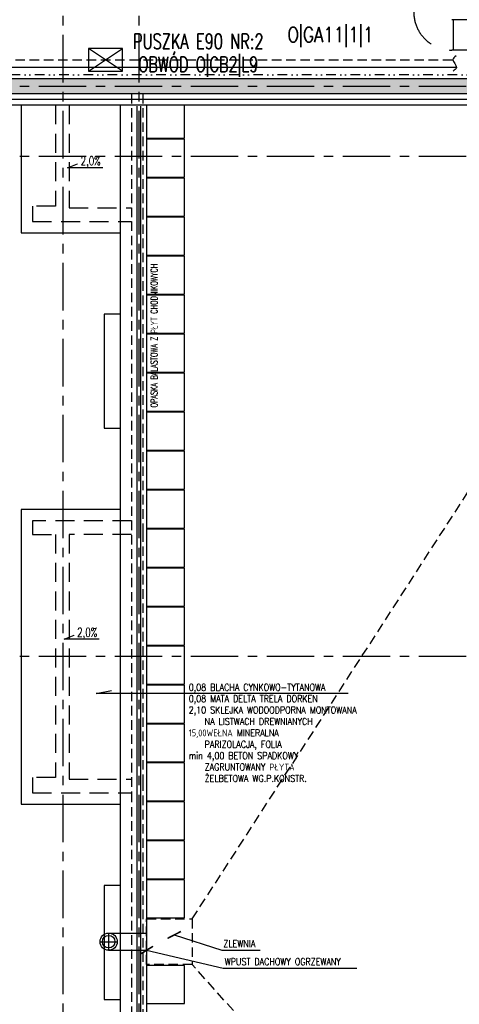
# Model space of a CAD drawing. Extents: x 41755 to 123924, y -112333 to 86187.
# Tile 242 of 256: x 103784 to 104362, y -7369 to -6073. Entities that reach past the tile are written whole.
import ezdxf
from ezdxf.enums import TextEntityAlignment as Align

# ---------------------------------------------------------------- set-up
doc = ezdxf.new("R2010")
doc.units = 0
doc.header["$LTSCALE"] = 50
for name, pattern in [('CENTER', [2, 1.25, -0.25, 0.25, -0.25]), ('DASHED', [0.75, 0.5, -0.25]), ('DIVIDE', [31.75, 12.7, -6.35, 0, -6.35, 0, -6.35])]:
    doc.linetypes.add(name, pattern=pattern)
doc.layers.get('0').update_dxf_attribs({"color": 101, "linetype": 'CONTINUOUS'})
for name, color, linetype in [('E-90', 6, 'CONTINUOUS'), ('E35', 6, 'CONTINUOUS'), ('Ele-balustrada', 8, 'CONTINUOUS'), ('Ins-co', 2, 'CONTINUOUS'), ('Ins-went', 141, 'CONTINUOUS'), ('Ins-wod', 4, 'CONTINUOUS'), ('Opis-spadki', 61, 'CONTINUOUS'), ('Os-osie glowne', 1, 'CENTER'), ('Pzt-chodniki-hatch', 252, 'CONTINUOUS'), ('Sc-beton', 7, 'CONTINUOUS'), ('Sc-beton-hatch', 86, 'CONTINUOUS'), ('Sc-izolacja term-styropian', 151, 'STYROPIAN-KA'), ('Sch-opis', 51, 'CONTINUOUS'), ('Suf-widok', 8, 'CONTINUOUS'), ('W-idok', 8, 'CONTINUOUS'), ('W-idok pod', 5, 'DASHED'), ('W-izol-w', 144, 'CONTINUOUS'), ('W-widok-spadki', 61, 'CONTINUOUS')]:
    doc.layers.add(name, color=color, linetype=linetype)
doc.styles.add('ROMANS', font='romans', dxfattribs={"width": 0.85})
doc.linetypes.add('BATTING', pattern='A,0.0001,-0.1,[134,ltypeshp.shx,S=0.1,R=0,X=-0.1,Y=0],-0.2,[134,ltypeshp.shx,S=0.1,R=180,X=0.1,Y=0],-0.1', length=0.4001)
doc.linetypes.add('STYROPIAN-KA', pattern='A,0.0001,-0.1,[135,ltypeshp.shx,S=0.1,R=0,X=-0.1,Y=0],0,[135,ltypeshp.shx,S=0.1,R=180,X=0.1,Y=0],-0.1', length=0.2001)
doc.dimstyles.new('CHMIELNA', dxfattribs={"dimscale": 3.5, "dimtxt": 4, "dimasz": 1.5, "dimexe": 3, "dimexo": 0, "dimgap": 1, "dimtad": 1, "dimdec": 1, "dimrnd": 0.5, "dimzin": 12, "dimdsep": 46, "dimtxsty": 'ROMANS', "dimblk": 'DIMTICK', "dimcen": 0.09, "dimse1": 1, "dimse2": 1, "dimclrd": 143, "dimclrt": 53, "dimadec": 0, "dimazin": 0, "dimtfac": 1, "dimtdec": 1, "dimtix": 1, "dimtmove": 2, "dimatfit": 2, "dimldrblk": 'ARCHTICK', "dimfxl": 0, "dimtolj": 1, "dimtzin": 0, "dimarcsym": 0})

# ---------------------------------------------------------------- blocks, each defined once
blk = doc.blocks.new('SPADKI')
at = {"ltscale": 25}
blk.add_lwpolyline([(0, 0), (0, -70), (-8, -50), (-8, -50)], dxfattribs=at)
at = {"ltscale": 25, "style": 'ROMANS', "width": 0.7}
blk.add_attdef('SP%', text='', height=18, rotation=90, dxfattribs=at).set_placement((-4.9, -24), align=Align.CENTER)
blk = doc.blocks.new('DIMTICK')
for p, q in [((0, 1), (0, -1)), ((-1, 0), (1, 0))]:
    blk.add_line(p, q)
at = {"const_width": 0.141}
blk.add_lwpolyline([(0.707, 0.707), (-0.707, -0.707)], dxfattribs=at)
blk = doc.blocks.new('_kdjkgjksjhgkfhh')
for p, q in [((-11.2, 0), (11.2, 0)), ((0, 11.2), (0, -11.2))]:
    blk.add_line(p, q)
for radius in [11.3, 8.25]:
    blk.add_circle((0, 0), radius)

msp = doc.modelspace()

# ---------------------------------------------------------------- hatches: boundary and pattern name
at = {"layer": 'Sc-beton-hatch'}
h = msp.add_hatch(dxfattribs=at)
h.set_pattern_fill('ANSI33', color=256, style=0)
h.set_pattern_definition([(45, (48983.4185, 565.478), (-4.49012806, 4.49012806), []), (45, (48987.9087, 565.478), (-4.49012806, 4.49012806), [3.175, -1.5875])])
h.paths.add_polyline_path([(110735.966, -5930.641), (110735.966, -5910.641), (110669.966, -5910.641), (110669.966, -5930.641)])
h.paths.add_polyline_path([(110595.966, -5930.641), (110595.966, -5910.641), (110380.966, -5910.641), (110380.966, -5930.641)])
h.paths.add_polyline_path([(110480.966, -5420.641), (110480.966, -5400.641), (110420.966, -5400.641), (110420.966, -5420.641), (110440.966, -5420.641)])
h.paths.add_polyline_path([(110038.966, -5420.641), (110038.966, -5400.641), (109530.966, -5400.641), (109530.966, -5420.641), (109570.966, -5420.641), (109570.966, -5910.641), (109369.466, -5910.641), (109369.466, -5930.641), (110280.966, -5930.641), (110280.966, -5910.641), (109590.966, -5910.641), (109590.966, -5420.641)])
h.paths.add_polyline_path([(109170.966, -6150.641), (109170.966, -6170.641), (110210.966, -6170.641), (110210.966, -6150.641)])
h.paths.add_polyline_path([(108990.966, -5910.641), (108990.966, -5850.641), (108970.966, -5850.641), (108970.966, -5910.641), (108670.966, -5910.641), (108670.966, -5930.641), (109239.466, -5930.641), (109239.466, -5910.641)])
h.paths.add_polyline_path([(108990.966, -5655.641), (108970.966, -5655.641), (108970.966, -5675.641), (108990.966, -5675.641)])
h.paths.add_polyline_path([(108950.966, -5400.641), (108950.966, -5420.641), (108970.966, -5420.641), (108970.966, -5480.641), (108990.966, -5480.641), (108990.966, -5420.641), (109010.966, -5420.641), (109010.966, -5400.641)])
h.paths.add_polyline_path([(108342.966, -5400.641), (108342.966, -5973.641), (108362.966, -5973.641), (108362.966, -5930.641), (108540.966, -5930.641), (108540.966, -5910.641), (108362.966, -5910.641), (108362.966, -5420.641), (108640.966, -5420.641), (108640.966, -5400.641)])
h.paths.add_polyline_path([(107982.966, -5400.641), (107982.966, -5420.641), (108320.966, -5420.641), (108320.966, -5910.641), (108298.966, -5910.641), (108298.966, -5930.641), (108320.966, -5930.641), (108320.966, -5973.641), (108340.966, -5973.641), (108340.966, -5400.641)])
h.paths.add_polyline_path([(108362.966, -6150.641), (108362.966, -6108.641), (108342.966, -6108.641), (108342.966, -6170.641), (108740.966, -6170.641), (108740.966, -6150.641)])
h.paths.add_polyline_path([(108340.966, -6170.641), (108340.966, -6108.641), (108320.966, -6108.641), (108320.966, -6150.641), (107700.966, -6150.641), (107700.966, -6170.641)])
h.paths.add_polyline_path([(107995.966, -5910.641), (107995.966, -5930.641), (108238.966, -5930.641), (108238.966, -5910.641)], flags=17)
h.paths.add_polyline_path([(107799.966, -5910.641), (107799.966, -5930.641), (107865.966, -5930.641), (107865.966, -5910.641)])
h.paths.add_polyline_path([(107725.966, -5930.641), (107725.966, -5910.641), (107550.966, -5910.641), (107550.966, -5930.641)])
h.paths.add_polyline_path([(107430.966, -5930.641), (107430.966, -5910.641), (107308.966, -5910.641), (107308.966, -5930.641)])
h.paths.add_polyline_path([(106300.966, -6150.641), (106300.966, -6170.641), (107340.966, -6170.641), (107340.966, -6150.641)])
h.paths.add_polyline_path([(107188.966, -5930.641), (107188.966, -5910.641), (107140.966, -5910.641), (107140.966, -5930.641)])
h.paths.add_polyline_path([(107040.966, -5930.641), (107040.966, -5910.641), (106830.966, -5910.641), (106830.966, -5930.641)], flags=16)
h.paths.add_polyline_path([(107168.966, -5420.641), (107168.966, -5400.641), (106660.966, -5400.641), (106660.966, -5420.641), (106700.966, -5420.641), (106700.966, -5910.641), (106618.966, -5910.641), (106618.966, -5930.641), (106730.966, -5930.641), (106730.966, -5910.641), (106720.966, -5910.641), (106720.966, -5420.641)])
h.paths.add_polyline_path([(106518.966, -5930.641), (106518.966, -5910.641), (106291.966, -5910.641), (106291.966, -5930.641)])
h.paths.add_polyline_path([(106120.966, -5910.641), (106120.966, -5420.641), (106140.966, -5420.641), (106140.966, -5400.641), (106080.966, -5400.641), (106080.966, -5420.641), (106100.966, -5420.641), (106100.966, -5910.641), (105979.966, -5910.641), (105979.966, -5930.641), (106191.966, -5930.641), (106191.966, -5910.641)])
h.paths.add_polyline_path([(105659.966, -5910.641), (105659.966, -5930.641), (105879.966, -5930.641), (105879.966, -5910.641)])
h.paths.add_polyline_path([(105492.966, -6150.641), (105492.966, -6108.641), (105472.966, -6108.641), (105472.966, -6170.641), (105870.966, -6170.641), (105870.966, -6150.641)])
h.paths.add_polyline_path([(105559.966, -5930.641), (105559.966, -5910.641), (105492.966, -5910.641), (105492.966, -5420.641), (105770.966, -5420.641), (105770.966, -5400.641), (105472.966, -5400.641), (105472.966, -5973.641), (105492.966, -5973.641), (105492.966, -5930.641)])
h.paths.add_polyline_path([(105450.966, -5910.641), (105428.966, -5910.641), (105428.966, -5930.641), (105450.966, -5930.641), (105450.966, -5973.641), (105470.966, -5973.641), (105470.966, -5400.641), (105112.966, -5400.641), (105112.966, -5420.641), (105450.966, -5420.641)])
h.paths.add_polyline_path([(105470.966, -6170.641), (105470.966, -6108.641), (105450.966, -6108.641), (105450.966, -6150.641), (104830.966, -6150.641), (104830.966, -6170.641)])
h.paths.add_polyline_path([(105260.966, -5910.641), (105260.966, -5930.641), (105368.966, -5930.641), (105368.966, -5910.641)], flags=16)
h.paths.add_polyline_path([(105160.966, -5930.641), (105160.966, -5910.641), (105059.966, -5910.641), (105059.966, -5930.641)])
h.paths.add_polyline_path([(105014.966, -5930.641), (105014.966, -5910.641), (104929.966, -5910.641), (104929.966, -5930.641)])
h.paths.add_polyline_path([(104855.966, -5930.641), (104855.966, -5910.641), (104715.966, -5910.641), (104715.966, -5930.641)])
h.paths.add_polyline_path([(104740.966, -5420.641), (104740.966, -5400.641), (104680.966, -5400.641), (104680.966, -5420.641)])
h.paths.add_polyline_path([(103790.966, -5400.641), (103790.966, -5420.641), (103830.966, -5420.641), (103830.966, -5910.641), (103540.966, -5910.641), (103540.966, -5930.641), (104585.966, -5930.641), (104585.966, -5910.641), (103850.966, -5910.641), (103850.966, -5420.641), (104298.966, -5420.641), (104298.966, -5400.641)])
h.paths.add_polyline_path([(104470.966, -6170.641), (104470.966, -6150.641), (103430.966, -6150.641), (103430.966, -6170.641)])
h.paths.add_polyline_path([(103440.966, -5930.641), (103440.966, -5910.641), (103250.966, -5910.641), (103250.966, -5420.641), (103270.966, -5420.641), (103270.966, -5400.641), (103210.966, -5400.641), (103210.966, -5420.641), (103230.966, -5420.641), (103230.966, -5910.641), (103077.966, -5910.641), (103077.966, -5930.641)])
h.paths.add_polyline_path([(103000.966, -6170.641), (103000.966, -6150.641), (102422.966, -6150.641), (102422.966, -6108.641), (102402.966, -6108.641), (102402.966, -6170.641)])
h.paths.add_polyline_path([(102977.966, -5930.641), (102977.966, -5910.641), (102653.966, -5910.641), (102653.966, -5930.641)])
h.paths.add_polyline_path([(102553.966, -5930.641), (102553.966, -5910.641), (102422.966, -5910.641), (102422.966, -5520.641), (102452.966, -5520.641), (102452.966, -5500.641), (102422.966, -5500.641), (102422.966, -5400.641), (102402.966, -5400.641), (102402.966, -5973.641), (102422.966, -5973.641), (102422.966, -5930.641)])
h.paths.add_polyline_path([(102582.966, -5500.641), (102552.966, -5500.641), (102552.966, -5520.641), (102602.966, -5520.641), (102602.966, -5420.641), (102642.966, -5420.641), (102642.966, -5400.641), (102582.966, -5400.641)])

# ---------------------------------------------------------------- linework, layer by layer
at = {"layer": 'E35'}
for p, q in [((103919.385, -6140.733), (103874.385, -6110.733)), ((103874.385, -6140.733), (103919.385, -6110.733))]:
    msp.add_line(p, q, dxfattribs=at)
at = {"layer": 'E35', "ltscale": 0.2}
msp.add_lwpolyline([(103874.385, -6140.733), (103919.385, -6140.733), (103919.385, -6110.733), (103874.385, -6110.733)], close=True, dxfattribs=at)
at = {"layer": 'Ele-balustrada'}
for points in [[(103938.466, -8856.633), (103938.466, -6186.65)], [(103943.466, -8856.633), (103943.466, -6186.65)]]:
    msp.add_lwpolyline(points, dxfattribs=at)
at = {"layer": 'Ins-co', "linetype": 'DASHED', "ltscale": 0.5}
msp.add_line((103309.463, -6125.641), (104353.972, -6125.641), dxfattribs=at)
at = {"layer": 'Ins-co', "linetype": 'Continuous', "ltscale": 0.5}
msp.add_line((103314.149, -6135.641), (104358.658, -6135.641), dxfattribs=at)
msp.add_spline([(104358.175, -6120.715), (104353.97, -6125.664), (104358.642, -6135.936), (104354.157, -6140.792)], degree=3, dxfattribs=at)
at = {"layer": 'Ins-went', "linetype": 'DASHED', "ltscale": 2}
for p, q in [((104357.473, -6073.012), (104352.473, -6073.012)), ((104354.473, -6073.012), (104354.473, -6113.012)), ((105436.273, -6073.012), (104357.473, -6073.012)), ((104357.473, -6113.012), (104352.473, -6113.012)), ((105436.273, -6113.012), (104357.473, -6113.012))]:
    msp.add_line(p, q, dxfattribs=at)
msp.add_arc((104352.473, -6063.012), 50, 180, 270, dxfattribs=at)
at = {"layer": 'Os-osie glowne'}
for points in [[(103840.966, -10955.641), (103840.966, -4978.641)], [(103940.966, -10955.641), (103940.966, -4978.641)], [(99508.966, -6160.641), (111775.966, -6160.641)], [(99508.966, -6252.641), (111775.966, -6252.641)], [(99508.966, -6910.641), (111775.966, -6910.641)]]:
    msp.add_lwpolyline(points, dxfattribs=at)
at = {"layer": 'Pzt-chodniki-hatch'}
for points in [[(103950.966, -6185.641), (103950.966, -6229.131), (104000.966, -6229.131), (104000.966, -6185.641)], [(103950.966, -6230.441), (103950.966, -6280.441), (104000.966, -6280.441), (104000.966, -6230.441)], [(103950.966, -6281.751), (103950.966, -6331.751), (104000.966, -6331.751), (104000.966, -6281.751)], [(103950.966, -6333.061), (103950.966, -6383.061), (104000.966, -6383.061), (104000.966, -6333.061)], [(103950.966, -6384.371), (103950.966, -6434.371), (104000.966, -6434.371), (104000.966, -6384.371)], [(103950.966, -6435.681), (103950.966, -6485.681), (104000.966, -6485.681), (104000.966, -6435.681)], [(103950.966, -6486.991), (103950.966, -6536.991), (104000.966, -6536.991), (104000.966, -6486.991)], [(103950.966, -6538.301), (103950.966, -6588.301), (104000.966, -6588.301), (104000.966, -6538.301)], [(103950.966, -6589.611), (103950.966, -6639.611), (104000.966, -6639.611), (104000.966, -6589.611)], [(103950.966, -6640.921), (103950.966, -6690.921), (104000.966, -6690.921), (104000.966, -6640.921)], [(103950.966, -6692.231), (103950.966, -6742.231), (104000.966, -6742.231), (104000.966, -6692.231)], [(103950.966, -6743.541), (103950.966, -6793.541), (104000.966, -6793.541), (104000.966, -6743.541)], [(103950.966, -6794.851), (103950.966, -6844.851), (104000.966, -6844.851), (104000.966, -6794.851)], [(103950.966, -6846.161), (103950.966, -6896.161), (104000.966, -6896.161), (104000.966, -6846.161)], [(103950.966, -6897.471), (103950.966, -6947.471), (104000.966, -6947.471), (104000.966, -6897.471)], [(103950.966, -6948.781), (103950.966, -6998.781), (104000.966, -6998.781), (104000.966, -6948.781)], [(103950.966, -7000.091), (103950.966, -7050.091), (104000.966, -7050.091), (104000.966, -7000.091)], [(103950.966, -7051.401), (103950.966, -7101.401), (104000.966, -7101.401), (104000.966, -7051.401)], [(103950.966, -7102.711), (103950.966, -7152.711), (104000.966, -7152.711), (104000.966, -7102.711)], [(103950.966, -7154.021), (103950.966, -7204.021), (104000.966, -7204.021), (104000.966, -7154.021)], [(103950.966, -7205.331), (103950.966, -7255.331), (104000.966, -7255.331), (104000.966, -7205.331)], [(103950.966, -7318.121), (103950.966, -7368.121), (104000.966, -7368.121), (104000.966, -7318.121)]]:
    msp.add_lwpolyline(points, close=True, dxfattribs=at)
at = {"layer": 'Sc-beton'}
for points in [[(104470.966, -6150.641), (103430.966, -6150.641)], [(104470.966, -6170.641), (103430.966, -6170.641)]]:
    msp.add_lwpolyline(points, dxfattribs=at)
at = {"layer": 'Sc-izolacja term-styropian', "linetype": 'BATTING', "ltscale": 0.35}
msp.add_lwpolyline([(104473.966, -6178.141), (103427.966, -6178.141)], dxfattribs=at)
at = {"layer": 'Sc-izolacja term-styropian', "linetype": 'ByBlock'}
msp.add_lwpolyline([(104473.966, -6185.641), (103427.966, -6185.641)], dxfattribs=at)
at = {"layer": 'Sch-opis'}
for points in [[(103884.465, -6959.953), (103904.941, -6956.112)], [(104216.344, -6959.953), (103884.465, -6959.953)]]:
    msp.add_lwpolyline(points, dxfattribs=at)
at = {"layer": 'Suf-widok', "linetype": 'DIVIDE', "ltscale": 0.02}
msp.add_lwpolyline([(102427.966, -5935.641), (105445.966, -5935.641), (105445.966, -6145.641), (102427.966, -6145.641)], close=True, dxfattribs=at)
at = {"layer": 'W-idok', "linetype": 'DASHED', "ltscale": 0.5}
for p, q in [((103930.966, -6170.641), (103930.966, -6338.641)), ((103945.966, -6170.641), (103945.966, -6323.641)), ((103945.966, -6323.641), (103945.966, -6747.641)), ((103930.966, -6338.641), (103930.966, -6732.641)), ((103930.966, -6732.641), (103930.966, -7090.641)), ((103945.966, -6747.641), (103945.966, -7075.641)), ((103945.966, -7075.641), (103945.966, -7497.641)), ((103930.966, -7090.641), (103930.966, -7482.641))]:
    msp.add_line(p, q, dxfattribs=at)
at = {"layer": 'W-idok'}
for points in [[(103915.966, -6460.641), (103894.966, -6460.641), (103894.966, -6610.641), (103915.966, -6610.641)], [(103900.966, -7275.391), (103950.966, -7275.391)], [(103900.966, -7297.891), (103950.966, -7297.891)]]:
    msp.add_lwpolyline(points, dxfattribs=at)
at = {"layer": 'W-idok pod', "linetype": 'Continuous'}
for p, q in [((103785.966, -6185.641), (103785.966, -6353.641)), ((103785.966, -6353.641), (103915.966, -6353.641)), ((103915.966, -6717.641), (103785.966, -6717.641)), ((103785.966, -6717.641), (103785.966, -7105.641)), ((103785.966, -7105.641), (103915.966, -7105.641))]:
    msp.add_line(p, q, dxfattribs=at)
at = {"layer": 'W-idok pod'}
for points in [[(103830.966, -6185.641), (103830.966, -6318.641), (103800.966, -6318.641), (103800.966, -6338.641), (103930.966, -6338.641)], [(103848.966, -6185.641), (103848.966, -6320.641), (103930.966, -6320.641)], [(103930.966, -6732.641), (103800.966, -6732.641), (103800.966, -6750.641), (103830.966, -6750.641), (103830.966, -7070.641), (103800.966, -7070.641), (103800.966, -7090.641), (103930.966, -7090.641)], [(103930.966, -6750.641), (103848.966, -6750.641), (103848.966, -7072.641), (103930.966, -7072.641)]]:
    msp.add_lwpolyline(points, dxfattribs=at)
at = {"layer": 'W-idok pod', "linetype": 'Continuous'}
msp.add_lwpolyline([(103915.966, -7212.641), (103894.966, -7212.641), (103894.966, -7362.641), (103915.966, -7362.641)], dxfattribs=at)
at = {"layer": 'W-izol-w', "linetype": 'Continuous'}
for p, q in [((103915.966, -6185.641), (103915.966, -6717.641)), ((103950.966, -6185.641), (103950.966, -6318.641)), ((103950.966, -6318.641), (103950.966, -6752.641)), ((103915.966, -6717.641), (103915.966, -7467.641)), ((103950.966, -6752.641), (103950.966, -7070.641)), ((103950.966, -7070.641), (103950.966, -7502.641))]:
    msp.add_line(p, q, dxfattribs=at)
at = {"layer": 'W-widok-spadki', "linetype": 'DASHED', "ltscale": 0.5}
for points in [[(104010.966, -7256.641), (104473.966, -6539.641)], [(104650.966, -8035.641), (104010.966, -7316.641)]]:
    msp.add_lwpolyline(points, dxfattribs=at)
msp.add_lwpolyline([(103950.966, -7256.641), (104010.966, -7256.641), (104010.966, -7316.641), (103950.966, -7316.641)], close=True, dxfattribs=at)

# ---------------------------------------------------------------- block references
at = {"layer": 'Ins-wod'}
msp.add_blockref('_kdjkgjksjhgkfhh', (103900.966, -7286.641), dxfattribs=at)
at = {"layer": 'Opis-spadki', "xscale": 0.6604040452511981, "yscale": 0.6604040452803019, "zscale": 0.6604040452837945, "rotation": 270}
for p in [(103893.148, -6267.945), (103888.614, -6888.548)]:
    msp.add_blockref('SPADKI', p, dxfattribs=at).add_auto_attribs({'SP%': '2,0%'})

# ---------------------------------------------------------------- texts
at = {"layer": 'E-90', "style": 'ROMANS'}
for s, width, p in [('PUSZKA E90 NR:2', 0.7, (104018.953, -6101.547)), ('O|GA11|1|1', 0.8, (104192.804, -6094.08)), ('OBWÓD O|CB2|L9', 0.7, (104018.953, -6131.681))]:
    msp.add_text(s, height=20, rotation=0, dxfattribs=dict(at, width=width)).set_placement(p, align=Align.MIDDLE)
at = {"layer": 'Sch-opis', "style": 'ROMANS', "width": 0.7}
msp.add_text('OPASKA BALASTOWA Z PŁYT CHODNIKOWYCH', height=9, rotation=90, dxfattribs=at).set_placement((103965.281, -6583.475))
at = {"layer": 'Sch-opis', "char_height": 9, "attachment_point": 1, "style": 'ROMANS'}
for s, insert, width in [('0,08 BLACHA CYNKOWO-TYTANOWA\\P0,08 MATA DELTA TRELA DORKEN\\P2,10 SKLEJKA WODOODPORNA MONTOWANA\\P    NA LISTWACH DREWNIANYCH\\P15,00WEŁNA MINERALNA\\P    PARIZOLACJA, FOLIA\\Pmin 4,00 BETON SPADKOWY\\P    ZAGRUNTOWANY PŁYTA\\P    ŻELBETOWA WG.P.KONSTR.', (104006.328, -6947.27), 639.6), ('ZLEWNIA', (104051.947, -7284.653), 203.76147), ('ZLEWNIA', (104051.947, -7284.653), 203.76147), ('WPUST DACHOWY OGRZEWANY', (104053.773, -7308.448), 203.76147)]:
    msp.add_mtext(s, dxfattribs=dict(at, insert=insert, width=width))

# ---------------------------------------------------------------- leaders
at = {"layer": 'Sch-opis'}
for points in [[(103987.252, -7277.745), (104049.94, -7297.72), (104100.224, -7297.72)], [(103987.252, -7277.745), (104049.94, -7297.72), (104100.224, -7297.72)], [(103950.966, -7297.891), (104051.765, -7321.515), (104227.347, -7321.515)]]:
    msp.add_leader(points, dimstyle='CHMIELNA', override={"dimasz": 4, "dimgap": 1, "dimtad": 0}, dxfattribs=at)

doc.saveas('drawing.dxf')
